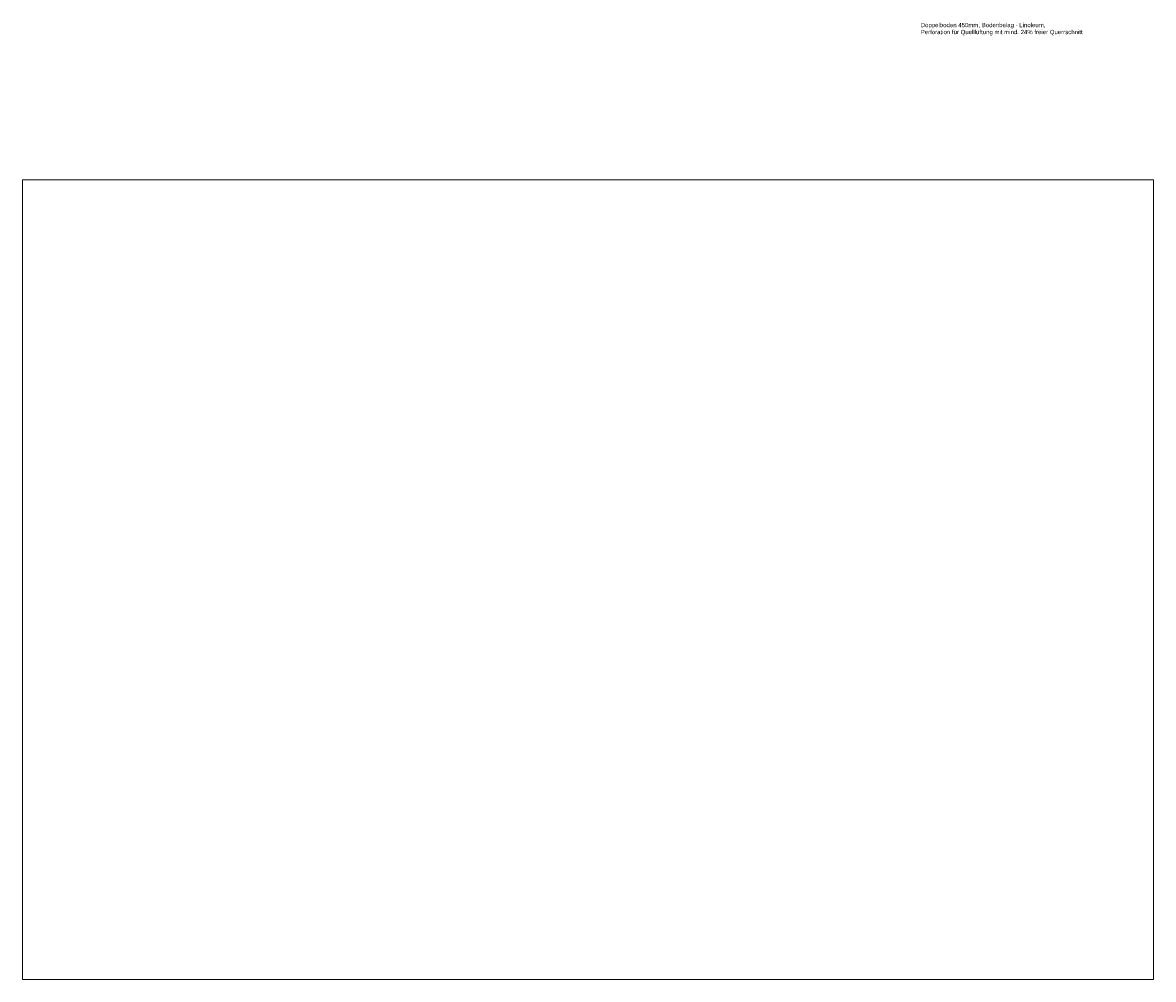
# Model space of a CAD drawing. Header units: metres. Extents: x -49 to 152, y -127 to 99.
# Tile 1 of 177: x -45 to 14, y -127 to -77. Entities that reach past the tile are written whole.
import ezdxf

# ---------------------------------------------------------------- set-up
doc = ezdxf.new("R2010")
doc.units = ezdxf.units.M
for name, color, linetype, lineweight in [('034_Maler_Lackierarbeiten-Böden Beschichtung', 7, 'Continuous', 5), ('_GRU (2D)', 7, 'Continuous', 9), ('_Legende (2D)', 7, 'Continuous', 9), ('Keine', 7, 'Continuous', 9)]:
    doc.layers.add(name, color=color, linetype=linetype, lineweight=lineweight)
doc.styles.add('Arial', font='arial.ttf')
picture_1 = doc.add_image_def('image4.png', size_in_pixel=(3370, 2384))

# ---------------------------------------------------------------- blocks, each defined once
blk = doc.blocks.new('Legende (2D)')
at = {"layer": '034_Maler_Lackierarbeiten-Böden Beschichtung', "color": 7, "transparency": 33554687, "insert": (2.2504, -77.48), "char_height": 0.226963, "attachment_point": 4, "line_spacing_factor": 0.969122, "style": 'Arial'}
blk.add_mtext('Doppelboden 450mm, Bodenbelag - Linoleum,\\PPerforation für Quelllüftung mit mind. 24% freier Querrschnitt  ', dxfattribs=at)
blk = doc.blocks.new('PDF Page')
at = {"color": 255, "linetype": 'Continuous', "lineweight": 5, "transparency": 33554687}
blk.add_wipeout([(0, 21.026), (59.443, 21.026), (59.443, -21.026), (0, -21.026)], dxfattribs=at).dxf.layer = 'Keine'
at = {"layer": 'Keine'}
image = blk.add_image(picture_1, insert=(0, -21.026), size_in_units=(59.443, 42.051), dxfattribs=at)
image.dxf.flags = 7
blk = doc.blocks.new('GRU (2D)')
at = {"layer": 'Keine', "color": 6}
blk.add_blockref('PDF Page', (-44.962, -106.436), dxfattribs=at)

msp = doc.modelspace()

# ---------------------------------------------------------------- block references
at = {"layer": '_Legende (2D)'}
msp.add_blockref('Legende (2D)', (0, 0), dxfattribs=at)

# ---------------------------------------------------------------- next in the draw order: block references
at = {"layer": '_GRU (2D)'}
msp.add_blockref('GRU (2D)', (0, 0), dxfattribs=at)

doc.saveas('drawing.dxf')
